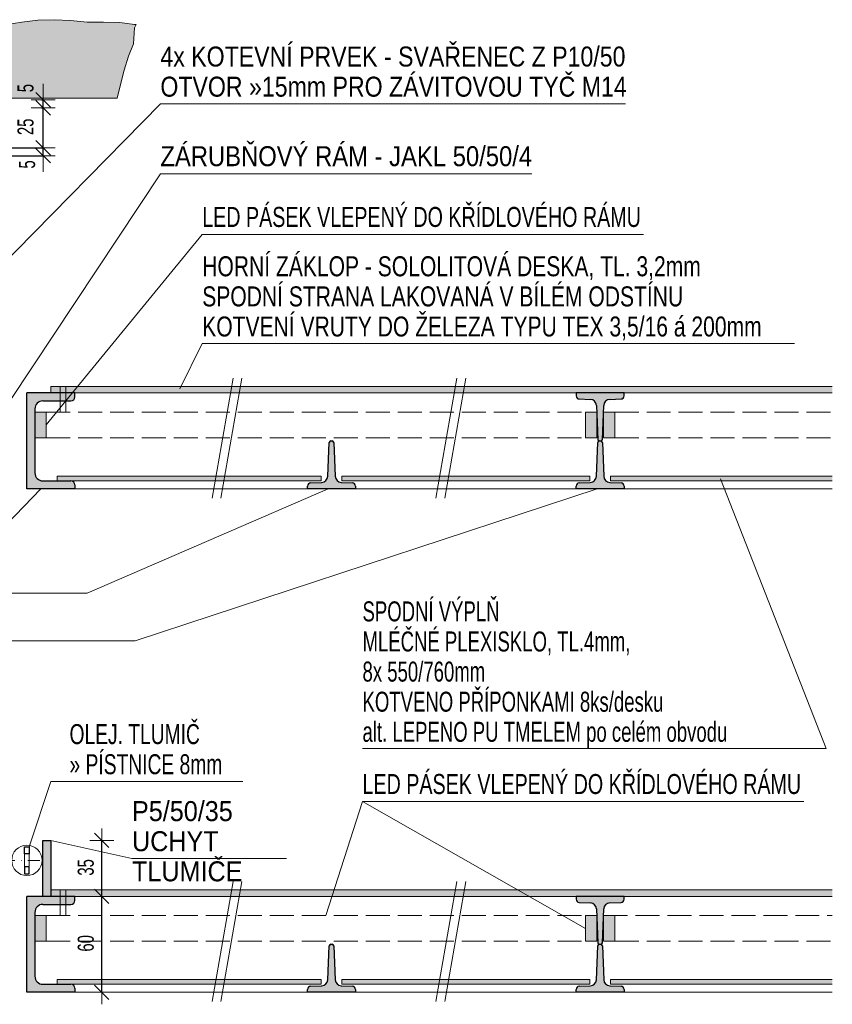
# Model space of a CAD drawing. Header units: millimetres. Extents: x 343 to 29776, y -61286 to -49226.
# Tile 8 of 19: x 1995 to 2503, y -49867 to -49251. Entities that reach past the tile are written whole.
import ezdxf

# ---------------------------------------------------------------- set-up
doc = ezdxf.new("R2010")
doc.units = ezdxf.units.MM
doc.header["$PDMODE"] = 65
doc.linetypes.add('Carkovana 2x_1_1', pattern=[20, 15, -5])
doc.linetypes.add('Cerchovana 0.5x_2', pattern=[15.5, 7.5, -4, 0, -4])
doc.layers.add('XR$2$(Z5) - DETAILNÍ ŘEZY_1', color=7, linetype='Continuous', lineweight=25)
doc.styles.add('ARIALNARROW', font='ARIALN.TTF')
doc.dimstyles.new('DIMSTYLE_15', dxfattribs={"dimtxt": 10, "dimasz": 15, "dimexe": 0, "dimexo": 0, "dimgap": 5, "dimtad": 2, "dimdec": 0, "dimrnd": 1, "dimzin": 12, "dimdsep": 46, "dimtxsty": 'ARIALNARROW', "dimblk1": 'ALL_ML_STRICH', "dimblk2": 'ALL_ML_STRICH', "dimsah": 1, "dimcen": 0, "dimclrd": 6, "dimclre": 6, "dimclrt": 6, "dimadec": 0, "dimazin": 0, "dimtfac": 1, "dimtdec": 0, "dimtix": 1, "dimtmove": 2, "dimatfit": 3, "dimfxl": 0, "dimtvp": 1.2, "dimtzin": 0, "dimlwd": 0, "dimlwe": 13, "dimarcsym": 0})
doc.dimstyles.new('DIMSTYLE_17', dxfattribs={"dimtxt": 10, "dimasz": 15, "dimexe": 0, "dimexo": 0, "dimgap": 5, "dimtad": 2, "dimdec": 0, "dimrnd": 1, "dimzin": 12, "dimdsep": 46, "dimtxsty": 'ARIALNARROW', "dimblk1": 'ALL_ML_STRICH', "dimblk2": 'ALL_ML_STRICH', "dimsah": 1, "dimcen": 0, "dimclrd": 6, "dimclre": 6, "dimclrt": 6, "dimadec": 0, "dimazin": 0, "dimtfac": 1, "dimtdec": 0, "dimtix": 1, "dimtmove": 2, "dimatfit": 3, "dimfxl": 0, "dimtzin": 0, "dimlwd": 0, "dimlwe": 13, "dimarcsym": 0})

# ---------------------------------------------------------------- blocks, each defined once
blk = doc.blocks.new('KOMPLEXNÍ OBJEKT_49')
at = {"layer": 'XR$2$(Z5) - DETAILNÍ ŘEZY_1', "linetype": 'Continuous', "lineweight": 13}
blk.add_hatch(color=4, dxfattribs=at).paths.add_polyline_path([(2004.49, -49827.67), (2011.49, -49827.67), (2011.49, -49811.67), (2004.49, -49811.67)])
at = {"layer": 'XR$2$(Z5) - DETAILNÍ ŘEZY_1', "color": 7, "linetype": 'Continuous', "lineweight": 13}
for p, q in [((2004.49, -49811.67), (2011.49, -49811.67)), ((2004.49, -49827.67), (2004.49, -49811.67)), ((2011.49, -49811.67), (2011.49, -49827.67)), ((2011.49, -49827.67), (2004.49, -49827.67))]:
    blk.add_line(p, q, dxfattribs=at)
blk = doc.blocks.new('KOMPLEXNÍ OBJEKT_51')
at = {"layer": 'XR$2$(Z5) - DETAILNÍ ŘEZY_1', "linetype": 'Continuous', "lineweight": 13}
blk.add_hatch(color=4, dxfattribs=at).paths.add_polyline_path([(2004.49, -49512.89), (2011.49, -49512.89), (2011.49, -49496.89), (2004.49, -49496.89)])
at = {"layer": 'XR$2$(Z5) - DETAILNÍ ŘEZY_1', "color": 7, "linetype": 'Continuous', "lineweight": 13}
for p, q in [((2004.49, -49496.89), (2011.49, -49496.89)), ((2004.49, -49512.89), (2004.49, -49496.89)), ((2011.49, -49496.89), (2011.49, -49512.89)), ((2011.49, -49512.89), (2004.49, -49512.89))]:
    blk.add_line(p, q, dxfattribs=at)
blk = doc.blocks.new('KOMPLEXNÍ OBJEKT_57')
at = {"layer": 'XR$2$(Z5) - DETAILNÍ ŘEZY_1', "linetype": 'Continuous', "lineweight": 13}
blk.add_hatch(color=254, dxfattribs=at).paths.add_polyline_path([(2018.5, -49539.89), (2183.5, -49539.89), (2183.5, -49536.89), (2018.5, -49536.89)])
at = {"layer": 'XR$2$(Z5) - DETAILNÍ ŘEZY_1', "color": 7, "linetype": 'Continuous', "lineweight": 13}
for p, q in [((2018.5, -49536.89), (2018.5, -49539.89)), ((2183.5, -49536.89), (2018.5, -49536.89)), ((2183.5, -49539.89), (2183.5, -49536.89)), ((2018.5, -49539.89), (2183.5, -49539.89))]:
    blk.add_line(p, q, dxfattribs=at)
blk = doc.blocks.new('KOMPLEXNÍ OBJEKT_58')
at = {"layer": 'XR$2$(Z5) - DETAILNÍ ŘEZY_1', "color": 5, "linetype": 'Continuous', "lineweight": 25}
for p, q in [((2187.73, -49537), (2188.58, -49515.85)), ((2189.58, -49514.89), (2190.46, -49514.89)), ((2191.46, -49515.85), (2192.3, -49537)), ((2175.02, -49544.89), (2175.02, -49543.11)), ((2176.94, -49541.11), (2183.9, -49540.84)), ((2196.14, -49540.84), (2203.1, -49541.11)), ((2205.02, -49543.11), (2205.02, -49544.89)), ((2205.02, -49544.89), (2175.02, -49544.89))]:
    blk.add_line(p, q, dxfattribs=at)
for centre, radius, start, end in [((2189.58, -49515.89), 1, 90, 177.70939), ((2190.46, -49515.89), 1, 2.29061, 90), ((2183.74, -49536.84), 4, 272.29061, 357.70939), ((2196.3, -49536.84), 4, 182.29061, 267.70939), ((2177.02, -49543.11), 2, 92.29061, 180), ((2203.02, -49543.11), 2, 0, 87.70939)]:
    blk.add_arc(centre, radius, start, end, dxfattribs=at)
blk = doc.blocks.new('KOMPLEXNÍ OBJEKT_59')
at = {"layer": 'XR$2$(Z5) - DETAILNÍ ŘEZY_1', "color": 5, "linetype": 'Continuous', "lineweight": 25}
for p, q in [((2355.76, -49537), (2356.61, -49515.85)), ((2357.61, -49514.89), (2358.49, -49514.89)), ((2359.49, -49515.85), (2360.33, -49537)), ((2343.05, -49544.89), (2343.05, -49543.11)), ((2344.97, -49541.11), (2351.93, -49540.84)), ((2364.17, -49540.84), (2371.13, -49541.11)), ((2373.05, -49543.11), (2373.05, -49544.89)), ((2373.05, -49544.89), (2343.05, -49544.89))]:
    blk.add_line(p, q, dxfattribs=at)
for centre, radius, start, end in [((2357.61, -49515.89), 1, 90, 177.70939), ((2358.49, -49515.89), 1, 2.29061, 90), ((2351.77, -49536.84), 4, 272.29061, 357.70939), ((2364.33, -49536.84), 4, 182.29061, 267.70939), ((2345.05, -49543.11), 2, 92.29061, 180), ((2371.05, -49543.11), 2, 0, 87.70939)]:
    blk.add_arc(centre, radius, start, end, dxfattribs=at)
blk = doc.blocks.new('KOMPLEXNÍ OBJEKT_60')
at = {"layer": 'XR$2$(Z5) - DETAILNÍ ŘEZY_1', "color": 5, "linetype": 'Continuous', "lineweight": 25}
for p, q in [((2373.05, -49484.89), (2343.05, -49484.89)), ((2343.05, -49484.89), (2343.05, -49486.67)), ((2373.05, -49486.67), (2373.05, -49484.89)), ((2344.97, -49488.67), (2351.93, -49488.95)), ((2355.76, -49492.78), (2356.61, -49513.93)), ((2359.49, -49513.93), (2360.33, -49492.78)), ((2364.17, -49488.95), (2371.13, -49488.67)), ((2357.61, -49514.89), (2358.49, -49514.89))]:
    blk.add_line(p, q, dxfattribs=at)
for centre, radius, start, end in [((2345.05, -49486.67), 2, 180, 267.70939), ((2371.05, -49486.67), 2, 272.29061, 0), ((2351.77, -49492.94), 4, 2.29061, 87.70939), ((2364.33, -49492.94), 4, 92.29061, 177.70939), ((2357.61, -49513.89), 1, 182.29061, 270), ((2358.49, -49513.89), 1, 270, 357.70939)]:
    blk.add_arc(centre, radius, start, end, dxfattribs=at)
blk = doc.blocks.new('KOMPLEXNÍ OBJEKT_61')
at = {"layer": 'XR$2$(Z5) - DETAILNÍ ŘEZY_1', "linetype": 'Continuous', "lineweight": 13}
blk.add_hatch(color=254, dxfattribs=at).paths.add_polyline_path([(2196.53, -49539.89), (2351.53, -49539.89), (2351.53, -49536.89), (2196.53, -49536.89)])
at = {"layer": 'XR$2$(Z5) - DETAILNÍ ŘEZY_1', "color": 7, "linetype": 'Continuous', "lineweight": 13}
for p, q in [((2196.53, -49536.89), (2196.53, -49539.89)), ((2351.53, -49536.89), (2196.53, -49536.89)), ((2351.53, -49539.89), (2351.53, -49536.89)), ((2196.53, -49539.89), (2351.53, -49539.89))]:
    blk.add_line(p, q, dxfattribs=at)
blk = doc.blocks.new('KOMPLEXNÍ OBJEKT_68')
at = {"layer": 'XR$2$(Z5) - DETAILNÍ ŘEZY_1', "color": 1, "linetype": 'Continuous', "lineweight": 25}
for p, q in [((2009.49, -49799.67), (2009.49, -49764.67)), ((2009.49, -49764.67), (2014.49, -49764.67)), ((2014.49, -49764.67), (2014.49, -49799.67)), ((2014.49, -49799.67), (2009.49, -49799.67))]:
    blk.add_line(p, q, dxfattribs=at)
blk = doc.blocks.new('ALL_ML_STRICH')
at = {"color": 0, "linetype": 'ByBlock', "lineweight": -2}
for p, q in [((0, -0.5), (0, 0.5)), ((-1, 0), (0.5, 0)), ((-0.3, -0.3), (0.3, 0.3))]:
    blk.add_line(p, q, dxfattribs=at)
blk = doc.blocks.new('*D189')
at = {"layer": 'DEFPOINTS', "color": 6, "linetype": 'Continuous', "lineweight": 13}
for p in [(2014.49, -49799.67), (2029.49, -49859.67), (2046.35, -49859.67)]:
    blk.add_point(p, dxfattribs=at)
at = {"layer": 'XR$2$(Z5) - DETAILNÍ ŘEZY_1', "color": 6, "linetype": 'Continuous', "lineweight": -2}
for p, q in [((2046.35, -49799.67), (2046.35, -49799.67)), ((2046.35, -49859.67), (2046.35, -49799.67)), ((2046.35, -49859.67), (2046.35, -49859.67))]:
    blk.add_line(p, q, dxfattribs=at)
at = {"layer": 'XR$2$(Z5) - DETAILNÍ ŘEZY_1', "color": 6, "linetype": 'Continuous', "lineweight": 13, "xscale": 15, "yscale": 15, "zscale": 15}
for p, rotation in [((2046.35, -49799.67), 90), ((2046.35, -49859.67), 270)]:
    blk.add_blockref('ALL_ML_STRICH', p, dxfattribs=dict(at, rotation=rotation))
at = {"layer": 'XR$2$(Z5) - DETAILNÍ ŘEZY_1', "color": 6, "linetype": 'Continuous', "lineweight": 13, "insert": (2036.35, -49829.06), "char_height": 10, "width": 16.2286, "attachment_point": 5, "rotation": 90, "style": 'ARIALNARROW'}
blk.add_mtext('\\W0.81;\\A1;{60}', dxfattribs=at)
blk = doc.blocks.new('*D190')
at = {"layer": 'DEFPOINTS', "color": 6, "linetype": 'Continuous', "lineweight": 13}
for p in [(2014.49, -49764.67), (2014.49, -49799.67), (2046.35, -49799.67)]:
    blk.add_point(p, dxfattribs=at)
at = {"layer": 'XR$2$(Z5) - DETAILNÍ ŘEZY_1', "color": 6, "linetype": 'Continuous', "lineweight": -2}
for p, q in [((2046.35, -49764.67), (2046.35, -49764.67)), ((2046.35, -49799.67), (2046.35, -49764.67)), ((2046.35, -49799.67), (2046.35, -49799.67))]:
    blk.add_line(p, q, dxfattribs=at)
at = {"layer": 'XR$2$(Z5) - DETAILNÍ ŘEZY_1', "color": 6, "linetype": 'Continuous', "lineweight": 13, "xscale": 15, "yscale": 15, "zscale": 15}
for p, rotation in [((2046.35, -49764.67), 90), ((2046.35, -49799.67), 270)]:
    blk.add_blockref('ALL_ML_STRICH', p, dxfattribs=dict(at, rotation=rotation))
at = {"layer": 'XR$2$(Z5) - DETAILNÍ ŘEZY_1', "color": 6, "linetype": 'Continuous', "lineweight": 13, "insert": (2036.35, -49781.56), "char_height": 10, "width": 16.2286, "attachment_point": 5, "rotation": 90, "style": 'ARIALNARROW'}
blk.add_mtext('\\W0.81;\\A1;{35}', dxfattribs=at)
blk = doc.blocks.new('*D207')
at = {"layer": 'DEFPOINTS', "color": 6, "linetype": 'Continuous', "lineweight": 13}
for p in [(1939.49, -49331.6), (1944.49, -49336.6), (2009.69, -49336.6)]:
    blk.add_point(p, dxfattribs=at)
at = {"layer": 'XR$2$(Z5) - DETAILNÍ ŘEZY_1', "color": 6, "linetype": 'Continuous', "lineweight": -2}
for p, q in [((1971.07, -49331.6), (2009.69, -49331.6)), ((2009.69, -49336.6), (2009.69, -49331.6)), ((1971.07, -49336.6), (2009.69, -49336.6))]:
    blk.add_line(p, q, dxfattribs=at)
at = {"layer": 'XR$2$(Z5) - DETAILNÍ ŘEZY_1', "color": 6, "linetype": 'Continuous', "lineweight": 13, "xscale": 15, "yscale": 15, "zscale": 15}
for p, rotation in [((2009.69, -49336.6), 270), ((2009.69, -49331.6), 90)]:
    blk.add_blockref('ALL_ML_STRICH', p, dxfattribs=dict(at, rotation=rotation))
at = {"layer": 'XR$2$(Z5) - DETAILNÍ ŘEZY_1', "color": 6, "linetype": 'Continuous', "lineweight": 13, "insert": (1999.69, -49341.99), "char_height": 10, "width": 8.1143, "attachment_point": 5, "rotation": 90, "style": 'ARIALNARROW'}
blk.add_mtext('\\W0.81;\\A1;{5}', dxfattribs=at)
blk = doc.blocks.new('*D208')
at = {"layer": 'DEFPOINTS', "color": 6, "linetype": 'Continuous', "lineweight": 13}
for p in [(1984.49, -49306.6), (1939.49, -49331.6), (2009.69, -49331.6)]:
    blk.add_point(p, dxfattribs=at)
at = {"layer": 'XR$2$(Z5) - DETAILNÍ ŘEZY_1', "color": 6, "linetype": 'Continuous', "lineweight": -2}
for p, q in [((2008.69, -49306.6), (2009.69, -49306.6)), ((2009.69, -49331.6), (2009.69, -49306.6)), ((1971.07, -49331.6), (2009.69, -49331.6))]:
    blk.add_line(p, q, dxfattribs=at)
at = {"layer": 'XR$2$(Z5) - DETAILNÍ ŘEZY_1', "color": 6, "linetype": 'Continuous', "lineweight": 13, "xscale": 15, "yscale": 15, "zscale": 15}
for p, rotation in [((2009.69, -49306.6), 90), ((2009.69, -49331.6), 270)]:
    blk.add_blockref('ALL_ML_STRICH', p, dxfattribs=dict(at, rotation=rotation))
at = {"layer": 'XR$2$(Z5) - DETAILNÍ ŘEZY_1', "color": 6, "linetype": 'Continuous', "lineweight": 13, "insert": (1998.69, -49318.48), "char_height": 10, "width": 16.2286, "attachment_point": 5, "rotation": 90, "style": 'ARIALNARROW'}
blk.add_mtext('\\W0.81;\\A1;{25}', dxfattribs=at)
blk = doc.blocks.new('*D209')
at = {"layer": 'DEFPOINTS', "color": 6, "linetype": 'Continuous', "lineweight": 13}
for p in [(1984.49, -49301.6), (1984.49, -49306.6), (2009.69, -49306.6)]:
    blk.add_point(p, dxfattribs=at)
at = {"layer": 'XR$2$(Z5) - DETAILNÍ ŘEZY_1', "color": 6, "linetype": 'Continuous', "lineweight": -2}
for p, q in [((2008.69, -49301.6), (2009.69, -49301.6)), ((2009.69, -49306.6), (2009.69, -49301.6)), ((2008.69, -49306.6), (2009.69, -49306.6))]:
    blk.add_line(p, q, dxfattribs=at)
at = {"layer": 'XR$2$(Z5) - DETAILNÍ ŘEZY_1', "color": 6, "linetype": 'Continuous', "lineweight": 13, "xscale": 15, "yscale": 15, "zscale": 15}
for p, rotation in [((2009.69, -49306.6), 270), ((2009.69, -49301.6), 90)]:
    blk.add_blockref('ALL_ML_STRICH', p, dxfattribs=dict(at, rotation=rotation))
at = {"layer": 'XR$2$(Z5) - DETAILNÍ ŘEZY_1', "color": 6, "linetype": 'Continuous', "lineweight": 13, "insert": (1998.69, -49294.26), "char_height": 10, "width": 8.1143, "attachment_point": 5, "rotation": 90, "style": 'ARIALNARROW'}
blk.add_mtext('\\W0.81;\\A1;{5}', dxfattribs=at)
blk = doc.blocks.new('KOMPLEXNÍ OBJEKT_75')
at = {"layer": 'XR$2$(Z5) - DETAILNÍ ŘEZY_1', "linetype": 'Continuous', "lineweight": 13}
blk.add_hatch(color=254, dxfattribs=at).paths.add_polyline_path([(2018.5, -49854.67), (2183.5, -49854.67), (2183.5, -49851.67), (2018.5, -49851.67)])
at = {"layer": 'XR$2$(Z5) - DETAILNÍ ŘEZY_1', "color": 7, "linetype": 'Continuous', "lineweight": 13}
for p, q in [((2018.5, -49851.67), (2018.5, -49854.67)), ((2183.5, -49851.67), (2018.5, -49851.67)), ((2018.5, -49854.67), (2183.5, -49854.67)), ((2183.5, -49854.67), (2183.5, -49851.67))]:
    blk.add_line(p, q, dxfattribs=at)
blk = doc.blocks.new('KOMPLEXNÍ OBJEKT_76')
at = {"layer": 'XR$2$(Z5) - DETAILNÍ ŘEZY_1', "color": 5, "linetype": 'Continuous', "lineweight": 25}
for p, q in [((2187.73, -49851.78), (2188.58, -49830.63)), ((2189.58, -49829.67), (2190.46, -49829.67)), ((2191.46, -49830.63), (2192.3, -49851.78)), ((2176.94, -49855.9), (2183.9, -49855.62)), ((2196.14, -49855.62), (2203.1, -49855.9)), ((2175.02, -49859.67), (2175.02, -49857.89)), ((2205.02, -49859.67), (2175.02, -49859.67)), ((2205.02, -49857.89), (2205.02, -49859.67))]:
    blk.add_line(p, q, dxfattribs=at)
for centre, radius, start, end in [((2189.58, -49830.67), 1, 90, 177.70939), ((2190.46, -49830.67), 1, 2.29061, 90), ((2177.02, -49857.89), 2, 92.29061, 180), ((2183.74, -49851.62), 4, 272.29061, 357.70939), ((2196.3, -49851.62), 4, 182.29061, 267.70939), ((2203.02, -49857.89), 2, 0, 87.70939)]:
    blk.add_arc(centre, radius, start, end, dxfattribs=at)
blk = doc.blocks.new('KOMPLEXNÍ OBJEKT_77')
at = {"layer": 'XR$2$(Z5) - DETAILNÍ ŘEZY_1', "color": 5, "linetype": 'Continuous', "lineweight": 25}
for p, q in [((2355.76, -49851.78), (2356.61, -49830.63)), ((2357.61, -49829.67), (2358.49, -49829.67)), ((2359.49, -49830.63), (2360.33, -49851.78)), ((2344.97, -49855.9), (2351.93, -49855.62)), ((2364.17, -49855.62), (2371.13, -49855.9)), ((2343.05, -49859.67), (2343.05, -49857.89)), ((2373.05, -49859.67), (2343.05, -49859.67)), ((2373.05, -49857.89), (2373.05, -49859.67))]:
    blk.add_line(p, q, dxfattribs=at)
for centre, radius, start, end in [((2357.61, -49830.67), 1, 90, 177.70939), ((2358.49, -49830.67), 1, 2.29061, 90), ((2345.05, -49857.89), 2, 92.29061, 180), ((2351.77, -49851.62), 4, 272.29061, 357.70939), ((2364.33, -49851.62), 4, 182.29061, 267.70939), ((2371.05, -49857.89), 2, 0, 87.70939)]:
    blk.add_arc(centre, radius, start, end, dxfattribs=at)
blk = doc.blocks.new('KOMPLEXNÍ OBJEKT_78')
at = {"layer": 'XR$2$(Z5) - DETAILNÍ ŘEZY_1', "color": 5, "linetype": 'Continuous', "lineweight": 25}
for p, q in [((2373.05, -49799.67), (2343.05, -49799.67)), ((2343.05, -49799.67), (2343.05, -49801.45)), ((2373.05, -49801.45), (2373.05, -49799.67)), ((2344.97, -49803.45), (2351.93, -49803.73)), ((2355.76, -49807.56), (2356.61, -49828.71)), ((2359.49, -49828.71), (2360.33, -49807.56)), ((2364.17, -49803.73), (2371.13, -49803.45)), ((2357.61, -49829.67), (2358.49, -49829.67))]:
    blk.add_line(p, q, dxfattribs=at)
for centre, radius, start, end in [((2345.05, -49801.45), 2, 180, 267.70939), ((2371.05, -49801.45), 2, 272.29061, 0), ((2351.77, -49807.72), 4, 2.29061, 87.70939), ((2364.33, -49807.72), 4, 92.29061, 177.70939), ((2357.61, -49828.67), 1, 182.29061, 270), ((2358.49, -49828.67), 1, 270, 357.70939)]:
    blk.add_arc(centre, radius, start, end, dxfattribs=at)
blk = doc.blocks.new('KOMPLEXNÍ OBJEKT_79')
at = {"layer": 'XR$2$(Z5) - DETAILNÍ ŘEZY_1', "linetype": 'Continuous', "lineweight": 13}
blk.add_hatch(color=254, dxfattribs=at).paths.add_polyline_path([(2196.53, -49854.67), (2351.53, -49854.67), (2351.53, -49851.67), (2196.53, -49851.67)])
at = {"layer": 'XR$2$(Z5) - DETAILNÍ ŘEZY_1', "color": 7, "linetype": 'Continuous', "lineweight": 13}
for p, q in [((2196.53, -49851.67), (2196.53, -49854.67)), ((2351.53, -49851.67), (2196.53, -49851.67)), ((2196.53, -49854.67), (2351.53, -49854.67)), ((2351.53, -49854.67), (2351.53, -49851.67))]:
    blk.add_line(p, q, dxfattribs=at)
blk = doc.blocks.new('KOMPLEXNÍ OBJEKT_85')
at = {"layer": 'XR$2$(Z5) - DETAILNÍ ŘEZY_1', "linetype": 'Continuous', "lineweight": 13}
blk.add_hatch(color=4, dxfattribs=at).paths.add_polyline_path([(2348.93, -49512.89), (2355.93, -49512.89), (2355.93, -49496.89), (2348.93, -49496.89)])
at = {"layer": 'XR$2$(Z5) - DETAILNÍ ŘEZY_1', "color": 7, "linetype": 'Continuous', "lineweight": 13}
for p, q in [((2348.93, -49496.89), (2355.93, -49496.89)), ((2348.93, -49512.89), (2348.93, -49496.89)), ((2355.93, -49496.89), (2355.93, -49512.89)), ((2355.93, -49512.89), (2348.93, -49512.89))]:
    blk.add_line(p, q, dxfattribs=at)
blk = doc.blocks.new('KOMPLEXNÍ OBJEKT_86')
at = {"layer": 'XR$2$(Z5) - DETAILNÍ ŘEZY_1', "linetype": 'Continuous', "lineweight": 13}
blk.add_hatch(color=4, dxfattribs=at).paths.add_polyline_path([(2367.17, -49512.89), (2360.17, -49512.89), (2360.17, -49496.89), (2367.17, -49496.89)], flags=16)
at = {"layer": 'XR$2$(Z5) - DETAILNÍ ŘEZY_1', "color": 7, "linetype": 'Continuous', "lineweight": 13}
for p, q in [((2367.17, -49496.89), (2360.17, -49496.89)), ((2360.17, -49496.89), (2360.17, -49512.89)), ((2367.17, -49512.89), (2367.17, -49496.89)), ((2360.17, -49512.89), (2367.17, -49512.89))]:
    blk.add_line(p, q, dxfattribs=at)
blk = doc.blocks.new('KOMPLEXNÍ OBJEKT_87')
at = {"layer": 'XR$2$(Z5) - DETAILNÍ ŘEZY_1', "linetype": 'Continuous', "lineweight": 13}
blk.add_hatch(color=4, dxfattribs=at).paths.add_polyline_path([(2348.93, -49827.67), (2355.93, -49827.67), (2355.93, -49811.67), (2348.93, -49811.67)])
at = {"layer": 'XR$2$(Z5) - DETAILNÍ ŘEZY_1', "color": 7, "linetype": 'Continuous', "lineweight": 13}
for p, q in [((2348.93, -49811.67), (2355.93, -49811.67)), ((2348.93, -49827.67), (2348.93, -49811.67)), ((2355.93, -49811.67), (2355.93, -49827.67)), ((2355.93, -49827.67), (2348.93, -49827.67))]:
    blk.add_line(p, q, dxfattribs=at)
blk = doc.blocks.new('KOMPLEXNÍ OBJEKT_88')
at = {"layer": 'XR$2$(Z5) - DETAILNÍ ŘEZY_1', "linetype": 'Continuous', "lineweight": 13}
blk.add_hatch(color=4, dxfattribs=at).paths.add_polyline_path([(2367.17, -49827.67), (2360.17, -49827.67), (2360.17, -49811.67), (2367.17, -49811.67)], flags=16)
at = {"layer": 'XR$2$(Z5) - DETAILNÍ ŘEZY_1', "color": 7, "linetype": 'Continuous', "lineweight": 13}
for p, q in [((2367.17, -49811.67), (2360.17, -49811.67)), ((2360.17, -49811.67), (2360.17, -49827.67)), ((2367.17, -49827.67), (2367.17, -49811.67)), ((2360.17, -49827.67), (2367.17, -49827.67))]:
    blk.add_line(p, q, dxfattribs=at)

msp = doc.modelspace()

# ---------------------------------------------------------------- hatches: boundary and pattern name
at = {"layer": 'XR$2$(Z5) - DETAILNÍ ŘEZY_1', "linetype": 'Continuous', "lineweight": 13}
for color, points in [(8, [(1985.88, -49254.8), (1956.13, -49259.31), (1945.01, -49260.21), (1934.79, -49260.51), (1913.75, -49260.51), (1903.23, -49260.21), (1890.61, -49259.91), (1878.29, -49259.91), (1865.37, -49259.61), (1843.73, -49259.61), (1832.01, -49259.01), (1831.1, -49265.32), (1826.6, -49273.13), (1825.39, -49282.75), (1823.59, -49292.37), (1820.4, -49300.6), (2055.9, -49300.6), (2058.02, -49292.07), (2060.42, -49283.05), (2063.12, -49274.33), (2066.13, -49266.52), (2066.73, -49256.6), (2067.75, -49254.56), (2066.73, -49254.5), (2057.71, -49253.3), (2047.5, -49252.99), (2037.28, -49252.99), (2026.76, -49252.09), (2016.54, -49251.49), (2006.32, -49251.79), (1996.4, -49252.99)]), (7, [(2503.29, -49480.89), (2014.49, -49480.89), (2014.49, -49484.89), (2503.29, -49484.89)]), (5, [(2196.14, -49540.84), (2194.7, -49540.5), (2193.47, -49539.67), (2192.64, -49538.44), (2192.3, -49537), (2191.46, -49515.85), (2190.46, -49514.89), (2189.58, -49514.89), (2188.58, -49515.85), (2187.73, -49537), (2187.4, -49538.44), (2186.57, -49539.67), (2185.34, -49540.5), (2183.9, -49540.84), (2176.94, -49541.11), (2175.58, -49541.73), (2175.02, -49543.11), (2175.02, -49544.89), (2205.02, -49544.89), (2205.02, -49543.11), (2204.46, -49541.73), (2203.1, -49541.11)]), (5, [(2362.73, -49540.5), (2361.5, -49539.67), (2360.67, -49538.44), (2360.33, -49537), (2359.49, -49515.85), (2358.49, -49514.89), (2357.61, -49514.89), (2356.61, -49515.85), (2355.76, -49537), (2355.43, -49538.44), (2354.6, -49539.67), (2353.37, -49540.5), (2351.93, -49540.84), (2344.97, -49541.11), (2343.61, -49541.73), (2343.05, -49543.11), (2343.05, -49544.89), (2373.05, -49544.89), (2373.05, -49543.11), (2372.49, -49541.73), (2371.13, -49541.11), (2364.17, -49540.84)]), (254, [(2503.29, -49536.89), (2364.56, -49536.89), (2364.56, -49539.89), (2503.29, -49539.89)]), (5, [(2014.49, -49764.67), (2009.49, -49764.67), (2009.49, -49799.67), (2014.49, -49799.67)]), (7, [(2503.29, -49795.67), (2014.49, -49795.67), (2014.49, -49799.67), (2503.29, -49799.67)]), (5, [(2196.14, -49855.62), (2194.7, -49855.28), (2193.47, -49854.45), (2192.64, -49853.22), (2192.3, -49851.78), (2191.46, -49830.63), (2190.46, -49829.67), (2189.58, -49829.67), (2188.58, -49830.63), (2187.73, -49851.78), (2187.4, -49853.22), (2186.57, -49854.45), (2185.34, -49855.28), (2183.9, -49855.62), (2176.94, -49855.9), (2175.58, -49856.51), (2175.02, -49857.89), (2175.02, -49859.67), (2205.02, -49859.67), (2205.02, -49857.89), (2204.46, -49856.51), (2203.1, -49855.9)]), (5, [(2362.73, -49855.28), (2361.5, -49854.45), (2360.67, -49853.22), (2360.33, -49851.78), (2359.49, -49830.63), (2358.49, -49829.67), (2357.61, -49829.67), (2356.61, -49830.63), (2355.76, -49851.78), (2355.43, -49853.22), (2354.6, -49854.45), (2353.37, -49855.28), (2351.93, -49855.62), (2344.97, -49855.9), (2343.61, -49856.51), (2343.05, -49857.89), (2343.05, -49859.67), (2373.05, -49859.67), (2373.05, -49857.89), (2372.49, -49856.51), (2371.13, -49855.9), (2364.17, -49855.62)]), (254, [(2503.29, -49851.67), (2364.56, -49851.67), (2364.56, -49854.67), (2503.29, -49854.67)])]:
    msp.add_hatch(color=color, dxfattribs=at).paths.add_polyline_path(points)
at = {"layer": 'XR$2$(Z5) - DETAILNÍ ŘEZY_1', "linetype": 'Carkovana 2x_1_1', "lineweight": 13}
for points in [[(2029.49, -49484.89), (1999.49, -49484.89), (1999.49, -49544.89), (2029.49, -49544.89), (2029.49, -49542.39), (2029.15, -49541.14), (2028.24, -49540.23), (2026.99, -49539.89), (2009.49, -49539.89), (2008.19, -49539.72), (2006.99, -49539.22), (2005.95, -49538.43), (2005.16, -49537.39), (2004.66, -49536.18), (2004.49, -49534.89), (2004.49, -49494.89), (2004.66, -49493.6), (2005.16, -49492.39), (2005.95, -49491.35), (2006.99, -49490.56), (2008.19, -49490.06), (2009.49, -49489.89), (2023.78, -49489.89), (2023.78, -49489.91), (2023.8, -49489.89), (2026.99, -49489.89), (2028.24, -49489.56), (2029.15, -49488.64), (2029.49, -49487.39)], [(2373.05, -49484.89), (2343.05, -49484.89), (2343.05, -49486.67), (2343.61, -49488.05), (2344.97, -49488.67), (2351.93, -49488.95), (2353.37, -49489.28), (2354.6, -49490.11), (2355.43, -49491.34), (2355.76, -49492.78), (2356.61, -49513.93), (2357.61, -49514.89), (2358.49, -49514.89), (2359.49, -49513.93), (2360.33, -49492.78), (2360.67, -49491.34), (2361.5, -49490.11), (2362.73, -49489.28), (2364.17, -49488.95), (2371.13, -49488.67), (2372.49, -49488.05), (2373.05, -49486.67)], [(2029.49, -49799.67), (1999.49, -49799.67), (1999.49, -49859.67), (2029.49, -49859.67), (2029.49, -49857.17), (2029.15, -49855.92), (2028.24, -49855.01), (2026.99, -49854.67), (2009.49, -49854.67), (2008.19, -49854.5), (2006.99, -49854), (2005.95, -49853.21), (2005.16, -49852.17), (2004.66, -49850.97), (2004.49, -49849.67), (2004.49, -49809.67), (2004.66, -49808.38), (2005.16, -49807.17), (2005.95, -49806.14), (2006.99, -49805.34), (2008.19, -49804.84), (2009.49, -49804.67), (2023.78, -49804.67), (2023.78, -49804.69), (2023.8, -49804.67), (2026.99, -49804.67), (2028.24, -49804.34), (2029.15, -49803.42), (2029.49, -49802.17)], [(2373.05, -49799.67), (2343.05, -49799.67), (2343.05, -49801.45), (2343.61, -49802.84), (2344.97, -49803.45), (2351.93, -49803.73), (2353.37, -49804.06), (2354.6, -49804.9), (2355.43, -49806.12), (2355.76, -49807.56), (2356.61, -49828.71), (2357.61, -49829.67), (2358.49, -49829.67), (2359.49, -49828.71), (2360.33, -49807.56), (2360.67, -49806.12), (2361.5, -49804.9), (2362.73, -49804.06), (2364.17, -49803.73), (2371.13, -49803.45), (2372.49, -49802.84), (2373.05, -49801.45)]]:
    msp.add_hatch(color=5, dxfattribs=at).paths.add_polyline_path(points)

# ---------------------------------------------------------------- linework, layer by layer
at = {"layer": 'XR$2$(Z5) - DETAILNÍ ŘEZY_1', "color": 7, "linetype": 'Continuous', "lineweight": 13}
for p, q in [((1820.4, -49300.6), (2055.9, -49300.6)), ((1949.49, -49439.89), (2083, -49304.13)), ((2083, -49304.13), (2374, -49304.13)), ((1989.49, -49488.93), (2083, -49347.85)), ((2083, -49347.85), (2315.34, -49347.85)), ((2011.49, -49504.89), (2109.18, -49385.84)), ((2109.18, -49385.84), (2385.14, -49385.84)), ((2095.25, -49482.41), (2109.18, -49454.01)), ((2109.18, -49454.01), (2479.69, -49454.01)), ((2128.48, -49475.55), (2115.33, -49550.68)), ((2134.04, -49475.55), (2120.89, -49550.68)), ((2268.48, -49475.55), (2255.33, -49550.68)), ((2274.04, -49475.55), (2260.89, -49550.68)), ((2014.49, -49480.89), (2014.49, -49484.89)), ((2503.29, -49480.89), (2014.49, -49480.89)), ((2023.78, -49480.89), (2020.28, -49480.89)), ((2020.28, -49480.89), (2020.28, -49496.89)), ((2023.78, -49496.89), (2023.78, -49480.89)), ((2014.49, -49484.89), (2503.29, -49484.89)), ((2020.28, -49496.89), (2023.78, -49496.89)), ((2364.56, -49536.89), (2364.56, -49539.89)), ((2503.29, -49536.89), (2364.56, -49536.89)), ((2364.56, -49539.89), (2503.29, -49539.89)), ((2433.28, -49538.62), (2499.43, -49707.3)), ((1974.85, -49579.31), (2008.12, -49544.89)), ((2037.18, -49610.11), (2188.04, -49544.89)), ((2067.18, -49639.87), (2356.19, -49544.89)), ((1657.18, -49610.11), (2037.18, -49610.11)), ((1657.18, -49639.87), (2067.18, -49639.87)), ((2209.43, -49707.3), (2499.43, -49707.3)), ((2000.99, -49768.67), (2014.49, -49727.8)), ((2014.49, -49727.8), (2134.49, -49727.8)), ((2209.43, -49740.44), (2186.41, -49811.67)), ((2209.43, -49740.44), (2485.39, -49740.44)), ((2348.93, -49819.67), (2209.43, -49740.44)), ((2014.49, -49764.67), (2065.23, -49775.94)), ((2065.23, -49775.94), (2161.9, -49775.94)), ((2014.49, -49795.67), (2014.49, -49799.67)), ((2503.29, -49795.67), (2014.49, -49795.67)), ((2023.78, -49795.67), (2020.28, -49795.67)), ((2020.28, -49795.67), (2020.28, -49811.67)), ((2023.78, -49811.67), (2023.78, -49795.67)), ((2128.48, -49790.33), (2115.33, -49865.46)), ((2134.04, -49790.33), (2120.89, -49865.46)), ((2268.48, -49790.33), (2255.33, -49865.46)), ((2274.04, -49790.33), (2260.89, -49865.46)), ((2014.49, -49799.67), (2503.29, -49799.67)), ((2364.56, -49851.67), (2364.56, -49854.67)), ((2503.29, -49851.67), (2364.56, -49851.67)), ((2364.56, -49854.67), (2503.29, -49854.67))]:
    msp.add_line(p, q, dxfattribs=at)
at = {"layer": 'XR$2$(Z5) - DETAILNÍ ŘEZY_1', "color": 5, "linetype": 'Continuous', "lineweight": 25}
for p, q in [((1999.49, -49544.89), (1999.49, -49484.89)), ((2029.49, -49484.89), (1999.49, -49484.89)), ((2029.49, -49487.39), (2029.49, -49484.89)), ((2009.49, -49489.89), (2026.99, -49489.89)), ((2004.49, -49494.89), (2004.49, -49534.89)), ((2009.49, -49539.89), (2026.99, -49539.89)), ((2029.49, -49542.39), (2029.49, -49544.89)), ((2029.49, -49544.89), (1999.49, -49544.89)), ((1997.99, -49768.67), (2000.99, -49768.67)), ((1997.99, -49773.17), (1997.99, -49768.67)), ((2000.99, -49768.67), (2000.99, -49773.17)), ((2000.99, -49773.17), (1997.99, -49773.17)), ((2000.99, -49781.17), (1997.99, -49781.17)), ((1997.99, -49781.17), (1997.99, -49785.67)), ((2000.99, -49785.67), (2000.99, -49781.17)), ((1997.99, -49785.67), (2000.99, -49785.67)), ((1999.49, -49859.67), (1999.49, -49799.67)), ((2029.49, -49799.67), (1999.49, -49799.67)), ((2029.49, -49802.17), (2029.49, -49799.67)), ((2009.49, -49804.67), (2026.99, -49804.67)), ((2004.49, -49809.67), (2004.49, -49849.67)), ((2009.49, -49854.67), (2026.99, -49854.67)), ((2029.49, -49857.17), (2029.49, -49859.67)), ((2029.49, -49859.67), (1999.49, -49859.67))]:
    msp.add_line(p, q, dxfattribs=at)
at = {"layer": 'XR$2$(Z5) - DETAILNÍ ŘEZY_1', "color": 5, "linetype": 'Continuous', "lineweight": 13}
for p, q in [((2029.49, -49484.89), (2503.29, -49484.89)), ((2029.49, -49544.89), (2503.29, -49544.89)), ((1997.99, -49773.17), (1997.99, -49781.17)), ((2000.99, -49773.17), (2000.99, -49781.17)), ((2029.49, -49799.67), (2503.29, -49799.67)), ((2029.49, -49859.67), (2503.29, -49859.67))]:
    msp.add_line(p, q, dxfattribs=at)
at = {"layer": 'XR$2$(Z5) - DETAILNÍ ŘEZY_1', "color": 4, "linetype": 'Carkovana 2x_1_1', "lineweight": 13}
for p, q in [((2011.49, -49496.89), (2348.93, -49496.89)), ((2367.17, -49496.89), (2503.29, -49496.89)), ((2011.49, -49512.89), (2348.93, -49512.89)), ((2367.17, -49512.89), (2503.29, -49512.89)), ((2011.49, -49811.67), (2355.93, -49811.67)), ((2360.17, -49811.67), (2503.29, -49811.67)), ((2011.49, -49827.67), (2348.93, -49827.67)), ((2367.17, -49827.67), (2503.29, -49827.67))]:
    msp.add_line(p, q, dxfattribs=at)
at = {"layer": 'XR$2$(Z5) - DETAILNÍ ŘEZY_1', "color": 1, "linetype": 'Cerchovana 0.5x_2', "lineweight": 13}
msp.add_line((1984.49, -49777.17), (2008.99, -49777.17), dxfattribs=at)
at = {"layer": 'XR$2$(Z5) - DETAILNÍ ŘEZY_1', "color": 7, "linetype": 'Continuous', "lineweight": 13}
for points in [[(1832.01, -49259.01), (1843.73, -49259.61), (1854.25, -49259.61), (1865.37, -49259.61), (1878.29, -49259.91), (1890.61, -49259.91), (1903.23, -49260.21), (1913.75, -49260.51), (1924.57, -49260.51), (1934.79, -49260.51), (1945.01, -49260.21), (1956.13, -49259.31), (1966.05, -49257.8), (1975.97, -49256.3), (1985.88, -49254.8), (1996.4, -49252.99), (2006.32, -49251.79), (2016.54, -49251.49), (2026.76, -49252.09), (2037.28, -49252.99), (2047.5, -49252.99), (2057.71, -49253.3), (2066.73, -49254.5), (2067.75, -49254.56)], [(2055.9, -49300.6), (2058.02, -49292.07), (2060.42, -49283.05), (2063.12, -49274.33), (2066.13, -49266.52), (2066.73, -49256.6), (2067.75, -49254.56)]]:
    msp.add_lwpolyline(points, dxfattribs=at)
at = {"layer": 'XR$2$(Z5) - DETAILNÍ ŘEZY_1', "color": 5, "linetype": 'Continuous', "lineweight": 13}
msp.add_circle((1999.49, -49777.17), 9.5, dxfattribs=at)
at = {"layer": 'XR$2$(Z5) - DETAILNÍ ŘEZY_1', "color": 5, "linetype": 'Continuous', "lineweight": 25}
for centre, radius, start, end in [((2026.99, -49487.39), 2.5, 270, 0), ((2009.49, -49494.89), 5, 90, 180), ((2009.49, -49534.89), 5, 180, 270), ((2026.99, -49542.39), 2.5, 0, 90), ((2026.99, -49802.17), 2.5, 270, 0), ((2009.49, -49809.67), 5, 90, 180), ((2009.49, -49849.67), 5, 180, 270), ((2026.99, -49857.17), 2.5, 0, 90)]:
    msp.add_arc(centre, radius, start, end, dxfattribs=at)

# ---------------------------------------------------------------- block references
for name in ['KOMPLEXNÍ OBJEKT_60', 'KOMPLEXNÍ OBJEKT_58', 'KOMPLEXNÍ OBJEKT_59', 'KOMPLEXNÍ OBJEKT_78', 'KOMPLEXNÍ OBJEKT_76', 'KOMPLEXNÍ OBJEKT_77']:
    msp.add_blockref(name, (0, 0), dxfattribs=at)
at = {"layer": 'XR$2$(Z5) - DETAILNÍ ŘEZY_1', "color": 7, "linetype": 'Continuous', "lineweight": 13}
for name in ['KOMPLEXNÍ OBJEKT_51', 'KOMPLEXNÍ OBJEKT_85', 'KOMPLEXNÍ OBJEKT_86', 'KOMPLEXNÍ OBJEKT_57', 'KOMPLEXNÍ OBJEKT_61', 'KOMPLEXNÍ OBJEKT_49', 'KOMPLEXNÍ OBJEKT_87', 'KOMPLEXNÍ OBJEKT_88', 'KOMPLEXNÍ OBJEKT_75', 'KOMPLEXNÍ OBJEKT_79']:
    msp.add_blockref(name, (0, 0), dxfattribs=at)
at = {"layer": 'XR$2$(Z5) - DETAILNÍ ŘEZY_1', "color": 1, "linetype": 'Continuous', "lineweight": 25}
msp.add_blockref('KOMPLEXNÍ OBJEKT_68', (0, 0), dxfattribs=at)

# ---------------------------------------------------------------- texts
at = {"layer": 'XR$2$(Z5) - DETAILNÍ ŘEZY_1', "color": 7, "linetype": 'Continuous', "lineweight": 13, "char_height": 12.5, "attachment_point": 1, "line_spacing_factor": 0.903614, "style": 'ARIALNARROW'}
for s, insert, width in [('\\W1.01;4x KOTEVNÍ PRVEK - SVAŘENEC Z P10/50\\POTVOR »15mm PRO ZÁVITOVOU TYČ M14', (2083, -49268.29), 297.2938), ('\\W0.92;HORNÍ ZÁKLOP - SOLOLITOVÁ DESKA, TL. 3,2mm\\PSPODNÍ STRANA LAKOVANÁ V BÍLÉM ODSTÍNU\\PKOTVENÍ VRUTY DO ŽELEZA TYPU TEX 3,5/16 á 200mm', (2109.18, -49399.43), 376.2476), ('\\W0.81;SPODNÍ VÝPLŇ\\PMLÉČNÉ PLEXISKLO, TL.4mm,\\P8x 550/760mm\\PKOTVENO PŘÍPONKAMI 8ks/desku\\Palt. LEPENO PU TMELEM po celém obvodu', (2209.43, -49615.22), 278.162), ('\\W0.84;OLEJ. TLUMIČ\\P» PÍSTNICE 8mm', (2026.16, -49691.97), 113.5606), ('\\W1.10;P5/50/35\\PUCHYT TLUMIČE', (2065.23, -49740.11), 103.5498)]:
    msp.add_mtext(s, dxfattribs=dict(at, insert=insert, width=width))
at = {"layer": 'XR$2$(Z5) - DETAILNÍ ŘEZY_1', "color": 7, "linetype": 'Continuous', "lineweight": 25, "char_height": 12.5, "attachment_point": 7, "style": 'ARIALNARROW'}
for s, insert, width in [('\\W1.04;ZÁRUBŇOVÝ RÁM - JAKL 50/50/4', (2083, -49343.27), 238.822), ('\\W0.86;LED PÁSEK VLEPENÝ DO KŘÍDLOVÉHO RÁMU', (2109.18, -49381.26), 281.3648), ('\\W0.86;LED PÁSEK VLEPENÝ DO KŘÍDLOVÉHO RÁMU', (2209.43, -49735.85), 281.3648)]:
    msp.add_mtext(s, dxfattribs=dict(at, insert=insert, width=width))

# ---------------------------------------------------------------- dimensions: what is measured, and where the dimension line sits
at = {"layer": 'XR$2$(Z5) - DETAILNÍ ŘEZY_1', "color": 6, "linetype": 'Continuous', "lineweight": 13}
for base, p1, p2, dimstyle, picture, middle in [((2009.69, -49301.6), (2008.69, -49306.6), (2008.69, -49301.6), 'DIMSTYLE_15', '*D209', (1998.69, -49294.26)), ((2009.69, -49306.6), (1971.07, -49331.6), (2008.69, -49306.6), 'DIMSTYLE_17', '*D208', (1998.69, -49318.48)), ((2009.69, -49331.6), (1971.07, -49336.6), (1971.07, -49331.6), 'DIMSTYLE_15', '*D207', (1999.69, -49341.99)), ((2046.35, -49764.67), (2046.35, -49799.67), (2046.35, -49764.67), 'DIMSTYLE_17', '*D190', (2036.35, -49781.56)), ((2046.35, -49799.67), (2046.35, -49859.67), (2046.35, -49799.67), 'DIMSTYLE_17', '*D189', (2036.35, -49829.06))]:
    dim = msp.add_linear_dim(base=base, p1=p1, p2=p2, angle=90, dimstyle=dimstyle, override={"dimpost": '<>', "dimclrd": 6, "dimclre": 6, "dimclrt": 6, "dimlwd": 0, "dimlwe": 13}, dxfattribs=at)
    dim.commit()
    dim.dimension.update_dxf_attribs({"geometry": picture, "text_midpoint": middle, "dimtype": 160})

doc.saveas('drawing.dxf')
